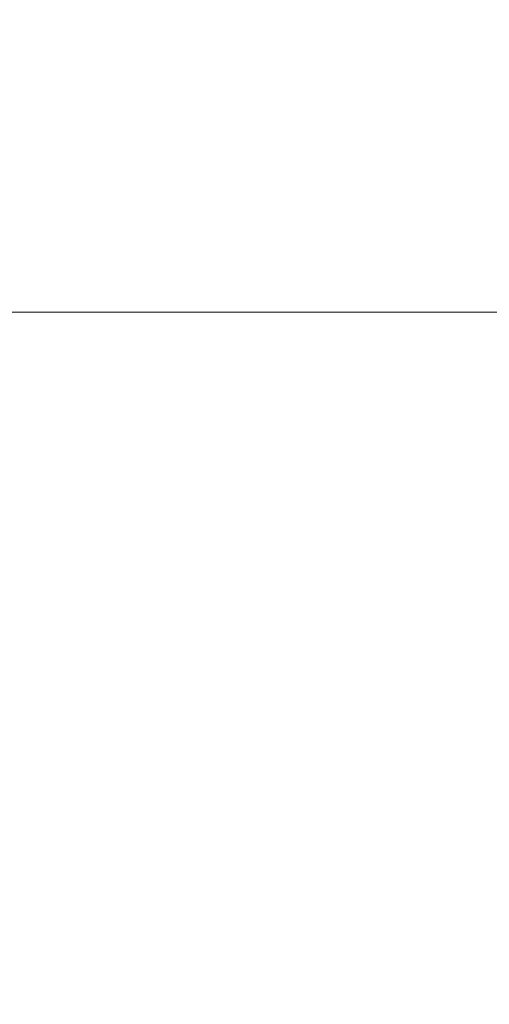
# Model space of a CAD drawing. Header units: centimetres. Extents: x -25.9 to 27.4, y -21.7 to -19.9.
# Tile 142 of 202: x 9.5258 to 9.5607, y -20.0116 to -19.9382. Entities that reach past the tile are written whole.
import ezdxf

# ---------------------------------------------------------------- set-up
doc = ezdxf.new("R2010")
doc.units = ezdxf.units.CM
doc.header["$LTSCALE"] = 2.54
doc.layers.add('Lucido design-1', color=7, linetype='Continuous')

# ---------------------------------------------------------------- blocks, each defined once
blk = doc.blocks.new('Gruppo-5-1')
at = {"color": 7, "linetype": 'Continuous', "lineweight": 9}
for points, invisible_edges in [([(9.527463, -19.937853, 875.673687), (9.528479, -19.934263, 875.673687), (9.53042, -19.934858, 875.670122), (9.529427, -19.938365, 875.670122)], 15), ([(9.539506, -19.93764, 875.656814), (9.540521, -19.934562, 875.656814), (9.543067, -19.935461, 875.65375), (9.542088, -19.938431, 875.65375)], 15), ([(9.555257, -19.93699, 875.642697), (9.556285, -19.934581, 875.642697), (9.559289, -19.935939, 875.640219), (9.558316, -19.938219, 875.640219)], 15), ([(-25.787481, -19.934836, 876.418166), (-25.787481, -19.938359, 876.419001), (27.312519, -19.938359, 876.419001), (27.312519, -19.934836, 876.418166)], 10), ([(9.529427, -19.938365, 875.670122), (9.53042, -19.934858, 875.670122), (9.532497, -19.935494, 875.666648), (9.531529, -19.938912, 875.666648)], 15), ([(9.548492, -19.937378, 875.647975), (9.54951, -19.934681, 875.647975), (9.552335, -19.935816, 875.645271), (9.551363, -19.938392, 875.645271)], 15), ([(9.531529, -19.938912, 875.666648), (9.532497, -19.935494, 875.666648), (9.534707, -19.93617, 875.663268), (9.533766, -19.939494, 875.663268)], 15), ([(9.542088, -19.938431, 875.65375), (9.543067, -19.935461, 875.65375), (9.545725, -19.9364, 875.650802), (9.544784, -19.939256, 875.650802)], 15), ([(9.551363, -19.938392, 875.645271), (9.552335, -19.935816, 875.645271), (9.555257, -19.93699, 875.642697), (9.554332, -19.939441, 875.642697)], 15), ([(9.558316, -19.938219, 875.640219), (9.559289, -19.935939, 875.640219), (9.562334, -19.937315, 875.637916), (9.561416, -19.939465, 875.637916)], 15), ([(9.533766, -19.939494, 875.663268), (9.534707, -19.93617, 875.663268), (9.537045, -19.936886, 875.659988), (9.536132, -19.94011, 875.659988)], 15), ([(9.544784, -19.939256, 875.650802), (9.545725, -19.9364, 875.650802), (9.548492, -19.937378, 875.647975), (9.54759, -19.940116, 875.647975)], 15), ([(9.524758, -19.941086, 875.677334), (9.52564, -19.937378, 875.677334), (9.527463, -19.937853, 875.673687), (9.526599, -19.941483, 875.673687)], 15), ([(9.536132, -19.94011, 875.659988), (9.537045, -19.936886, 875.659988), (9.539506, -19.93764, 875.656814), (9.538623, -19.940759, 875.656814)], 15), ([(9.54759, -19.940116, 875.647975), (9.548492, -19.937378, 875.647975), (9.551363, -19.938392, 875.645271), (9.550501, -19.941007, 875.645271)], 15), ([(9.554332, -19.939441, 875.642697), (9.555257, -19.93699, 875.642697), (9.558316, -19.938219, 875.640219), (9.55744, -19.940539, 875.640219)], 15), ([(9.526599, -19.941483, 875.673687), (9.527463, -19.937853, 875.673687), (9.529427, -19.938365, 875.670122), (9.528584, -19.941911, 875.670122)], 15), ([(9.538623, -19.940759, 875.656814), (9.539506, -19.93764, 875.656814), (9.542088, -19.938431, 875.65375), (9.541236, -19.941439, 875.65375)], 15), ([(9.55744, -19.940539, 875.640219), (9.558316, -19.938219, 875.640219), (9.561416, -19.939465, 875.637916), (9.560591, -19.941653, 875.637916)], 15), ([(27.312519, -19.939011, 876.419156), (27.312519, -19.938359, 876.419001), (-25.787481, -19.938359, 876.419001), (-25.787481, -19.939011, 876.419156)], 10), ([(9.528584, -19.941911, 875.670122), (9.529427, -19.938365, 875.670122), (9.531529, -19.938912, 875.666648), (9.530707, -19.942368, 875.666648)], 15), ([(9.530707, -19.942368, 875.666648), (9.531529, -19.938912, 875.666648), (9.533766, -19.939494, 875.663268), (9.532966, -19.942855, 875.663268)], 15), ([(9.541236, -19.941439, 875.65375), (9.542088, -19.938431, 875.65375), (9.544784, -19.939256, 875.650802), (9.543964, -19.94215, 875.650802)], 15), ([(9.550501, -19.941007, 875.645271), (9.551363, -19.938392, 875.645271), (9.554332, -19.939441, 875.642697), (9.553512, -19.941929, 875.642697)], 15), ([(-25.787481, -19.939011, 876.419156), (-25.787481, -19.942637, 876.419853), (27.312519, -19.942637, 876.419853), (27.312519, -19.939011, 876.419156)], 10), ([(9.532966, -19.942855, 875.663268), (9.533766, -19.939494, 875.663268), (9.536132, -19.94011, 875.659988), (9.535356, -19.94337, 875.659988)], 15), ([(9.543964, -19.94215, 875.650802), (9.544784, -19.939256, 875.650802), (9.54759, -19.940116, 875.647975), (9.546805, -19.942889, 875.647975)], 15), ([(9.553512, -19.941929, 875.642697), (9.554332, -19.939441, 875.642697), (9.55744, -19.940539, 875.640219), (9.556664, -19.942895, 875.640219)], 15), ([(9.560591, -19.941653, 875.637916), (9.561416, -19.939465, 875.637916), (9.564598, -19.940744, 875.635751), (9.563824, -19.942795, 875.635751)], 15), ([(9.535356, -19.94337, 875.659988), (9.536132, -19.94011, 875.659988), (9.538623, -19.940759, 875.656814), (9.537873, -19.943913, 875.656814)], 15), ([(9.546805, -19.942889, 875.647975), (9.54759, -19.940116, 875.647975), (9.550501, -19.941007, 875.645271), (9.549751, -19.943656, 875.645271)], 15), ([(9.524034, -19.944828, 875.677334), (9.524758, -19.941086, 875.677334), (9.526599, -19.941483, 875.673687), (9.525891, -19.945146, 875.673687)], 15), ([(9.537873, -19.943913, 875.656814), (9.538623, -19.940759, 875.656814), (9.541236, -19.941439, 875.65375), (9.540512, -19.944481, 875.65375)], 15), ([(9.549751, -19.943656, 875.645271), (9.550501, -19.941007, 875.645271), (9.553512, -19.941929, 875.642697), (9.552798, -19.94445, 875.642697)], 15), ([(9.556664, -19.942895, 875.640219), (9.55744, -19.940539, 875.640219), (9.560591, -19.941653, 875.637916), (9.559859, -19.943873, 875.637916)], 15), ([(9.525891, -19.945146, 875.673687), (9.526599, -19.941483, 875.673687), (9.528584, -19.941911, 875.670122), (9.527892, -19.945489, 875.670122)], 15), ([(9.527892, -19.945489, 875.670122), (9.528584, -19.941911, 875.670122), (9.530707, -19.942368, 875.666648), (9.530033, -19.945856, 875.666648)], 15), ([(9.540512, -19.944481, 875.65375), (9.541236, -19.941439, 875.65375), (9.543964, -19.94215, 875.650802), (9.543269, -19.945075, 875.650802)], 15), ([(9.552798, -19.94445, 875.642697), (9.553512, -19.941929, 875.642697), (9.556664, -19.942895, 875.640219), (9.555988, -19.945281, 875.640219)], 15), ([(9.559859, -19.943873, 875.637916), (9.560591, -19.941653, 875.637916), (9.563824, -19.942795, 875.635751), (9.563138, -19.944877, 875.635751)], 15), ([(27.312519, -19.943232, 876.419968), (27.312519, -19.942637, 876.419853), (-25.787481, -19.942637, 876.419853), (-25.787481, -19.943232, 876.419968)], 10), ([(9.530033, -19.945856, 875.666648), (9.530707, -19.942368, 875.666648), (9.532966, -19.942855, 875.663268), (9.53231, -19.946247, 875.663268)], 15), ([(9.543269, -19.945075, 875.650802), (9.543964, -19.94215, 875.650802), (9.546805, -19.942889, 875.647975), (9.546138, -19.945694, 875.647975)], 15), ([(-25.787481, -19.943232, 876.419968), (-25.787481, -19.946949, 876.420518), (27.312519, -19.946949, 876.420518), (27.312519, -19.943232, 876.419968)], 10), ([(9.53231, -19.946247, 875.663268), (9.532966, -19.942855, 875.663268), (9.535356, -19.94337, 875.659988), (9.53472, -19.94666, 875.659988)], 15), ([(9.53472, -19.94666, 875.659988), (9.535356, -19.94337, 875.659988), (9.537873, -19.943913, 875.656814), (9.537258, -19.947095, 875.656814)], 15), ([(9.546138, -19.945694, 875.647975), (9.546805, -19.942889, 875.647975), (9.549751, -19.943656, 875.645271), (9.549114, -19.946335, 875.645271)], 15), ([(9.555988, -19.945281, 875.640219), (9.556664, -19.942895, 875.640219), (9.559859, -19.943873, 875.637916), (9.559222, -19.946123, 875.637916)], 15), ([(9.537258, -19.947095, 875.656814), (9.537873, -19.943913, 875.656814), (9.540512, -19.944481, 875.65375), (9.539919, -19.947551, 875.65375)], 15), ([(9.549114, -19.946335, 875.645271), (9.549751, -19.943656, 875.645271), (9.552798, -19.94445, 875.642697), (9.552192, -19.946999, 875.642697)], 15), ([(9.559222, -19.946123, 875.637916), (9.559859, -19.943873, 875.637916), (9.563138, -19.944877, 875.635751), (9.562541, -19.946987, 875.635751)], 15), ([(9.52347, -19.948597, 875.677334), (9.524034, -19.944828, 875.677334), (9.525891, -19.945146, 875.673687), (9.525339, -19.948836, 875.673687)], 15), ([(9.539919, -19.947551, 875.65375), (9.540512, -19.944481, 875.65375), (9.543269, -19.945075, 875.650802), (9.542698, -19.948028, 875.650802)], 15), ([(9.552192, -19.946999, 875.642697), (9.552798, -19.94445, 875.642697), (9.555988, -19.945281, 875.640219), (9.555414, -19.947693, 875.640219)], 15), ([(9.525339, -19.948836, 875.673687), (9.525891, -19.945146, 875.673687), (9.527892, -19.945489, 875.670122), (9.527352, -19.949094, 875.670122)], 15), ([(9.527352, -19.949094, 875.670122), (9.527892, -19.945489, 875.670122), (9.530033, -19.945856, 875.666648), (9.529507, -19.94937, 875.666648)], 15), ([(9.542698, -19.948028, 875.650802), (9.543269, -19.945075, 875.650802), (9.546138, -19.945694, 875.647975), (9.54559, -19.948524, 875.647975)], 15), ([(9.555414, -19.947693, 875.640219), (9.555988, -19.945281, 875.640219), (9.559222, -19.946123, 875.637916), (9.558681, -19.948397, 875.637916)], 15), ([(9.529507, -19.94937, 875.666648), (9.530033, -19.945856, 875.666648), (9.53231, -19.946247, 875.663268), (9.531799, -19.949663, 875.663268)], 15), ([(9.531799, -19.949663, 875.663268), (9.53231, -19.946247, 875.663268), (9.53472, -19.94666, 875.659988), (9.534224, -19.949974, 875.659988)], 15), ([(9.54559, -19.948524, 875.647975), (9.546138, -19.945694, 875.647975), (9.549114, -19.946335, 875.645271), (9.548591, -19.949038, 875.645271)], 15), ([(9.548591, -19.949038, 875.645271), (9.549114, -19.946335, 875.645271), (9.552192, -19.946999, 875.642697), (9.551695, -19.949571, 875.642697)], 15), ([(9.558681, -19.948397, 875.637916), (9.559222, -19.946123, 875.637916), (9.562541, -19.946987, 875.635751), (9.562033, -19.94912, 875.635751)], 15), ([(27.312519, -19.947491, 876.420598), (27.312519, -19.946949, 876.420518), (-25.787481, -19.946949, 876.420518), (-25.787481, -19.947491, 876.420598)], 10), ([(9.534224, -19.949974, 875.659988), (9.53472, -19.94666, 875.659988), (9.537258, -19.947095, 875.656814), (9.536778, -19.950301, 875.656814)], 15), ([(9.551695, -19.949571, 875.642697), (9.552192, -19.946999, 875.642697), (9.555414, -19.947693, 875.640219), (9.554944, -19.950128, 875.640219)], 15), ([(-25.787481, -19.947491, 876.420598), (-25.787481, -19.951285, 876.420993), (27.312519, -19.951285, 876.420993), (27.312519, -19.947491, 876.420598)], 10), ([(9.536778, -19.950301, 875.656814), (9.537258, -19.947095, 875.656814), (9.539919, -19.947551, 875.65375), (9.539456, -19.950644, 875.65375)], 15), ([(9.539456, -19.950644, 875.65375), (9.539919, -19.947551, 875.65375), (9.542698, -19.948028, 875.650802), (9.542252, -19.951002, 875.650802)], 15), ([(9.554944, -19.950128, 875.640219), (9.555414, -19.947693, 875.640219), (9.558681, -19.948397, 875.637916), (9.558237, -19.950692, 875.637916)], 15), ([(9.542252, -19.951002, 875.650802), (9.542698, -19.948028, 875.650802), (9.54559, -19.948524, 875.647975), (9.545163, -19.951375, 875.647975)], 15), ([(9.545163, -19.951375, 875.647975), (9.54559, -19.948524, 875.647975), (9.548591, -19.949038, 875.645271), (9.548183, -19.951762, 875.645271)], 15), ([(9.558237, -19.950692, 875.637916), (9.558681, -19.948397, 875.637916), (9.562033, -19.94912, 875.635751), (9.561617, -19.951272, 875.635751)], 15), ([(9.524943, -19.952546, 875.673687), (9.525339, -19.948836, 875.673687), (9.527352, -19.949094, 875.670122), (9.526966, -19.952718, 875.670122)], 15), ([(9.526966, -19.952718, 875.670122), (9.527352, -19.949094, 875.670122), (9.529507, -19.94937, 875.666648), (9.529131, -19.952903, 875.666648)], 15), ([(9.548183, -19.951762, 875.645271), (9.548591, -19.949038, 875.645271), (9.551695, -19.949571, 875.642697), (9.551307, -19.952161, 875.642697)], 15), ([(9.529131, -19.952903, 875.666648), (9.529507, -19.94937, 875.666648), (9.531799, -19.949663, 875.663268), (9.531433, -19.953099, 875.663268)], 15), ([(9.531433, -19.953099, 875.663268), (9.531799, -19.949663, 875.663268), (9.534224, -19.949974, 875.659988), (9.533869, -19.953306, 875.659988)], 15), ([(9.533869, -19.953306, 875.659988), (9.534224, -19.949974, 875.659988), (9.536778, -19.950301, 875.656814), (9.536434, -19.953524, 875.656814)], 15), ([(9.551307, -19.952161, 875.642697), (9.551695, -19.949571, 875.642697), (9.554944, -19.950128, 875.640219), (9.554576, -19.95258, 875.640219)], 15), ([(9.536434, -19.953524, 875.656814), (9.536778, -19.950301, 875.656814), (9.539456, -19.950644, 875.65375), (9.539124, -19.953753, 875.65375)], 15), ([(9.539124, -19.953753, 875.65375), (9.539456, -19.950644, 875.65375), (9.542252, -19.951002, 875.650802), (9.541934, -19.953992, 875.650802)], 15), ([(9.554576, -19.95258, 875.640219), (9.554944, -19.950128, 875.640219), (9.558237, -19.950692, 875.637916), (9.557891, -19.953005, 875.637916)], 15), ([(9.557891, -19.953005, 875.637916), (9.558237, -19.950692, 875.637916), (9.561617, -19.951272, 875.635751), (9.561293, -19.95344, 875.635751)], 15), ([(27.312519, -19.951781, 876.421045), (27.312519, -19.951285, 876.420993), (-25.787481, -19.951285, 876.420993), (-25.787481, -19.951781, 876.421045)], 10), ([(9.541934, -19.953992, 875.650802), (9.542252, -19.951002, 875.650802), (9.545163, -19.951375, 875.647975), (9.544858, -19.954241, 875.647975)], 15), ([(9.544858, -19.954241, 875.647975), (9.545163, -19.951375, 875.647975), (9.548183, -19.951762, 875.645271), (9.547892, -19.954499, 875.645271)], 15), ([(-25.787481, -19.951781, 876.421045), (-25.787481, -19.955639, 876.42128), (27.312519, -19.955639, 876.42128), (27.312519, -19.951781, 876.421045)], 10), ([(9.547892, -19.954499, 875.645271), (9.548183, -19.951762, 875.645271), (9.551307, -19.952161, 875.642697), (9.551029, -19.954766, 875.642697)], 15), ([(9.551029, -19.954766, 875.642697), (9.551307, -19.952161, 875.642697), (9.554576, -19.95258, 875.640219), (9.554314, -19.955046, 875.640219)], 15), ([(9.524706, -19.95627, 875.673687), (9.524943, -19.952546, 875.673687), (9.526966, -19.952718, 875.670122), (9.526734, -19.956356, 875.670122)], 15), ([(9.526734, -19.956356, 875.670122), (9.526966, -19.952718, 875.670122), (9.529131, -19.952903, 875.666648), (9.528904, -19.956448, 875.666648)], 15), ([(9.528904, -19.956448, 875.666648), (9.529131, -19.952903, 875.666648), (9.531433, -19.953099, 875.663268), (9.531213, -19.956546, 875.663268)], 15), ([(9.554314, -19.955046, 875.640219), (9.554576, -19.95258, 875.640219), (9.557891, -19.953005, 875.637916), (9.557643, -19.955329, 875.637916)], 15), ([(9.531213, -19.956546, 875.663268), (9.531433, -19.953099, 875.663268), (9.533869, -19.953306, 875.659988), (9.533656, -19.95665, 875.659988)], 15), ([(9.533656, -19.95665, 875.659988), (9.533869, -19.953306, 875.659988), (9.536434, -19.953524, 875.656814), (9.536228, -19.956759, 875.656814)], 15), ([(9.536228, -19.956759, 875.656814), (9.536434, -19.953524, 875.656814), (9.539124, -19.953753, 875.65375), (9.538925, -19.956874, 875.65375)], 15), ([(9.557643, -19.955329, 875.637916), (9.557891, -19.953005, 875.637916), (9.561293, -19.95344, 875.635751), (9.56106, -19.95562, 875.635751)], 15), ([(9.538925, -19.956874, 875.65375), (9.539124, -19.953753, 875.65375), (9.541934, -19.953992, 875.650802), (9.541742, -19.956993, 875.650802)], 15), ([(9.541742, -19.956993, 875.650802), (9.541934, -19.953992, 875.650802), (9.544858, -19.954241, 875.647975), (9.544675, -19.957118, 875.647975)], 15), ([(9.544675, -19.957118, 875.647975), (9.544858, -19.954241, 875.647975), (9.547892, -19.954499, 875.645271), (9.547716, -19.957247, 875.645271)], 15), ([(9.547716, -19.957247, 875.645271), (9.547892, -19.954499, 875.645271), (9.551029, -19.954766, 875.642697), (9.550862, -19.957381, 875.642697)], 15), ([(9.550862, -19.957381, 875.642697), (9.551029, -19.954766, 875.642697), (9.554314, -19.955046, 875.640219), (9.554156, -19.957521, 875.640219)], 15), ([(9.554156, -19.957521, 875.640219), (9.554314, -19.955046, 875.640219), (9.557643, -19.955329, 875.637916), (9.557495, -19.957663, 875.637916)], 15), ([(27.312519, -19.956084, 876.421307), (27.312519, -19.955639, 876.42128), (-25.787481, -19.955639, 876.42128), (-25.787481, -19.956084, 876.421307)], 10), ([(9.557495, -19.957663, 875.637916), (9.557643, -19.955329, 875.637916), (9.56106, -19.95562, 875.635751), (9.560921, -19.957808, 875.635751)], 15), ([(-25.787481, -19.956084, 876.421307), (-25.787481, -19.96, 876.421383), (27.312519, -19.96, 876.421383), (27.312519, -19.956084, 876.421307)], 8), ([(9.524627, -19.96, 875.673687), (9.524706, -19.95627, 875.673687), (9.526734, -19.956356, 875.670122), (9.526657, -19.96, 875.670122)], 7), ([(9.526657, -19.96, 875.670122), (9.526734, -19.956356, 875.670122), (9.528904, -19.956448, 875.666648), (9.528829, -19.96, 875.666648)], 7), ([(9.528829, -19.96, 875.666648), (9.528904, -19.956448, 875.666648), (9.531213, -19.956546, 875.663268), (9.53114, -19.96, 875.663268)], 7), ([(9.53114, -19.96, 875.663268), (9.531213, -19.956546, 875.663268), (9.533656, -19.95665, 875.659988), (9.533585, -19.96, 875.659988)], 7), ([(9.533585, -19.96, 875.659988), (9.533656, -19.95665, 875.659988), (9.536228, -19.956759, 875.656814), (9.536159, -19.96, 875.656814)], 7), ([(9.536159, -19.96, 875.656814), (9.536228, -19.956759, 875.656814), (9.538925, -19.956874, 875.65375), (9.538859, -19.96, 875.65375)], 7), ([(9.538859, -19.96, 875.65375), (9.538925, -19.956874, 875.65375), (9.541742, -19.956993, 875.650802), (9.541679, -19.96, 875.650802)], 7), ([(9.541679, -19.96, 875.650802), (9.541742, -19.956993, 875.650802), (9.544675, -19.957118, 875.647975), (9.544613, -19.96, 875.647975)], 7), ([(9.544613, -19.96, 875.647975), (9.544675, -19.957118, 875.647975), (9.547716, -19.957247, 875.645271), (9.547658, -19.96, 875.645271)], 7), ([(9.547658, -19.96, 875.645271), (9.547716, -19.957247, 875.645271), (9.550862, -19.957381, 875.642697), (9.550807, -19.96, 875.642697)], 7), ([(9.550807, -19.96, 875.642697), (9.550862, -19.957381, 875.642697), (9.554156, -19.957521, 875.640219), (9.554103, -19.96, 875.640219)], 7), ([(9.554103, -19.96, 875.640219), (9.554156, -19.957521, 875.640219), (9.557495, -19.957663, 875.637916), (9.557445, -19.96, 875.637916)], 7), ([(9.557445, -19.96, 875.637916), (9.557495, -19.957663, 875.637916), (9.560921, -19.957808, 875.635751), (9.560874, -19.96, 875.635751)], 7), ([(9.524627, -19.96, 875.673687), (9.526657, -19.96, 875.670122), (9.526664, -21.16, 875.670126), (9.524865, -21.16, 875.673249)], 10), ([(9.526657, -19.96, 875.670122), (9.528829, -19.96, 875.666648), (9.528835, -21.16, 875.666651), (9.526887, -21.16, 875.669739)], 10), ([(9.526887, -21.16, 875.669739), (9.526664, -21.16, 875.670126), (9.526657, -19.96, 875.670122)], 10), ([(9.528829, -19.96, 875.666648), (9.53114, -19.96, 875.663268), (9.531145, -21.16, 875.663271), (9.529051, -21.16, 875.66631)], 10), ([(9.529051, -21.16, 875.66631), (9.528835, -21.16, 875.666651), (9.528829, -19.96, 875.666648)], 10), ([(9.53114, -19.96, 875.663268), (9.533585, -19.96, 875.659988), (9.533591, -21.16, 875.659992), (9.531355, -21.16, 875.662968)], 10), ([(9.531355, -21.16, 875.662968), (9.531145, -21.16, 875.663271), (9.53114, -19.96, 875.663268)], 10), ([(9.533585, -19.96, 875.659988), (9.536159, -19.96, 875.656814), (9.536165, -21.16, 875.656818), (9.533832, -21.16, 875.659671)], 10), ([(9.533832, -21.16, 875.659671), (9.533591, -21.16, 875.659992), (9.533585, -19.96, 875.659988)], 10), ([(9.536159, -19.96, 875.656814), (9.538859, -19.96, 875.65375), (9.538864, -21.16, 875.653755), (9.536407, -21.16, 875.656523)], 10), ([(9.536407, -21.16, 875.656523), (9.536165, -21.16, 875.656818), (9.536159, -19.96, 875.656814)], 10), ([(9.538859, -19.96, 875.65375), (9.541679, -19.96, 875.650802), (9.541684, -21.16, 875.650807), (9.53911, -21.16, 875.653478)], 10), ([(9.53911, -21.16, 875.653478), (9.538864, -21.16, 875.653755), (9.538859, -19.96, 875.65375)], 10), ([(9.541679, -19.96, 875.650802), (9.544613, -19.96, 875.647975), (9.544618, -21.16, 875.64798), (9.541938, -21.16, 875.650543)], 10), ([(9.541938, -21.16, 875.650543), (9.541684, -21.16, 875.650807), (9.541679, -19.96, 875.650802)], 10), ([(9.544613, -19.96, 875.647975), (9.547658, -19.96, 875.645271), (9.547663, -21.16, 875.645277), (9.544886, -21.16, 875.647724)], 10), ([(9.544886, -21.16, 875.647724), (9.544618, -21.16, 875.64798), (9.544613, -19.96, 875.647975)], 10), ([(9.547658, -19.96, 875.645271), (9.550807, -19.96, 875.642697), (9.550811, -21.16, 875.642702), (9.547949, -21.16, 875.645024)], 10), ([(9.547949, -21.16, 875.645024), (9.547663, -21.16, 875.645277), (9.547658, -19.96, 875.645271)], 10), ([(9.550807, -19.96, 875.642697), (9.554103, -19.96, 875.640219), (9.554107, -21.16, 875.640225), (9.551123, -21.16, 875.642449)], 10), ([(9.551123, -21.16, 875.642449), (9.550811, -21.16, 875.642702), (9.550807, -19.96, 875.642697)], 10), ([(9.554103, -19.96, 875.640219), (9.557445, -19.96, 875.637916), (9.557449, -21.16, 875.637922), (9.554403, -21.16, 875.640004)], 10), ([(9.554403, -21.16, 875.640004), (9.554107, -21.16, 875.640225), (9.554103, -19.96, 875.640219)], 10), ([(9.557445, -19.96, 875.637916), (9.560874, -19.96, 875.635751), (9.560879, -21.16, 875.635758), (9.557783, -21.16, 875.637694)], 10), ([(9.557783, -21.16, 875.637694), (9.557449, -21.16, 875.637922), (9.557445, -19.96, 875.637916)], 10)]:
    blk.add_3dface(points, dxfattribs=dict(at, invisible_edges=invisible_edges))
blk.add_3dface([(-25.787481, -19.96, 876.421383), (-25.787481, -21.56, 876.421383), (27.312519, -21.56, 876.421383), (27.312519, -19.96, 876.421383)], dxfattribs=at)

msp = doc.modelspace()

# ---------------------------------------------------------------- block references
at = {"layer": 'Lucido design-1', "color": 7}
msp.add_blockref('Gruppo-5-1', (0, 0), dxfattribs=at)

doc.saveas('drawing.dxf')
